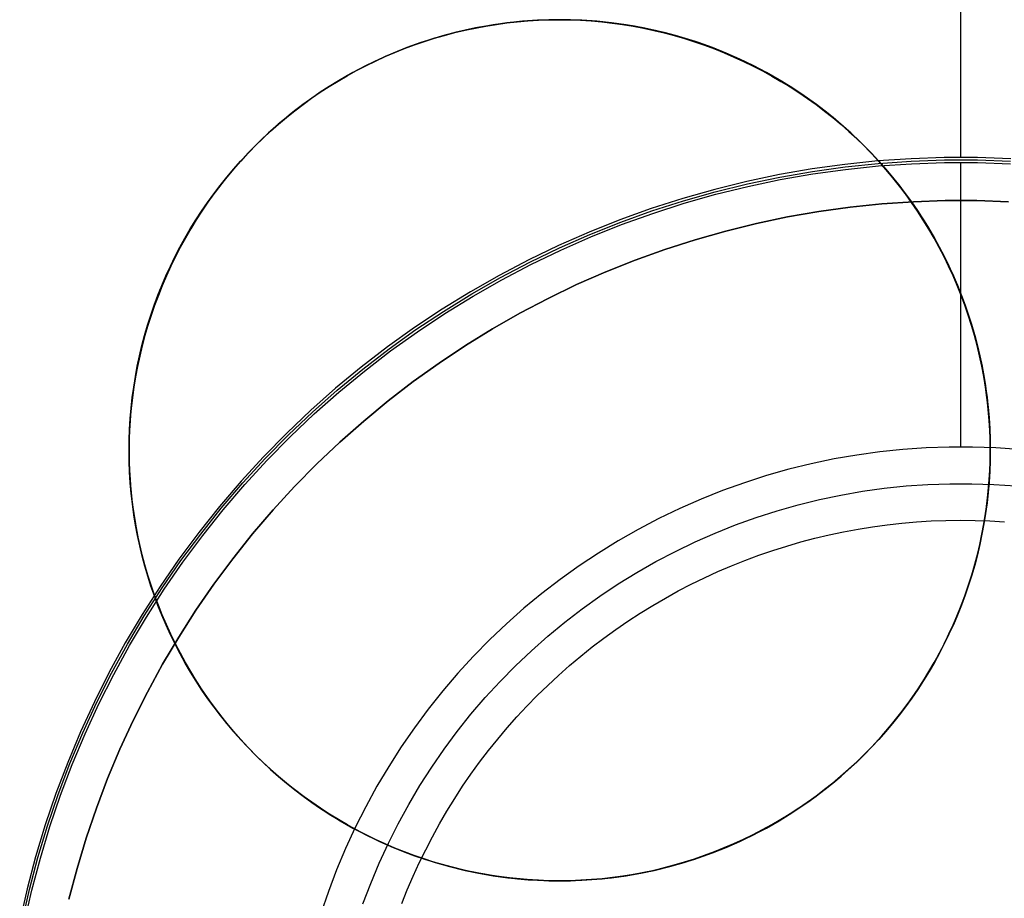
# Model space of a CAD drawing. Header units: millimetres. Extents: x -88 to 88, y -12 to 103.
# Tile 99 of 256: x -69.94 to -68.23, y 24.92 to 26.45. Entities that reach past the tile are written whole.
import ezdxf

# ---------------------------------------------------------------- set-up
doc = ezdxf.new("R2010")
doc.units = ezdxf.units.MM
doc.layers.add('Default', color=7, linetype='Continuous', true_color=0x000000)
doc.layers.add('TOP', color=7, linetype='Continuous', true_color=0xc80000)

msp = doc.modelspace()

# ---------------------------------------------------------------- linework, layer by layer
at = {"layer": 'Default', "color": 254, "true_color": 0xcad1ee}
for points in [[(-69.8547, 24.9181), (-69.8405, 24.9715), (-69.8246, 25.0244), (-69.8068, 25.0766), (-69.7872, 25.1283), (-69.7658, 25.1792), (-69.7427, 25.2294), (-69.7179, 25.2787), (-69.6914, 25.3272), (-69.6632, 25.3747), (-69.6334, 25.4212), (-69.6021, 25.4667), (-69.5691, 25.511), (-69.5347, 25.5542), (-69.4988, 25.5962), (-69.4615, 25.6369), (-69.4227, 25.6763), (-69.3827, 25.7143), (-69.3413, 25.7509), (-69.2988, 25.7861), (-69.255, 25.8198), (-69.2101, 25.852), (-69.1641, 25.8825), (-69.1171, 25.9115), (-69.0691, 25.9389), (-69.0202, 25.9645), (-68.9704, 25.9885), (-68.9198, 26.0107), (-68.8685, 26.0312), (-68.8166, 26.0499), (-68.764, 26.0668), (-68.7108, 26.0819), (-68.6572, 26.0951), (-68.6032, 26.1064), (-68.5487, 26.1159), (-68.494, 26.1235), (-68.4391, 26.1292), (-68.384, 26.133), (-68.3288, 26.1349), (-68.2736, 26.1349), (-68.2184, 26.133)], [(-69.8547, 24.9181), (-69.8405, 24.9715), (-69.8246, 25.0244), (-69.8068, 25.0766), (-69.7872, 25.1283), (-69.7658, 25.1792), (-69.7427, 25.2294), (-69.7179, 25.2787), (-69.6914, 25.3272), (-69.6632, 25.3747), (-69.6334, 25.4212), (-69.6021, 25.4667), (-69.5691, 25.511), (-69.5347, 25.5542), (-69.4988, 25.5962), (-69.4615, 25.6369), (-69.4227, 25.6763), (-69.3827, 25.7143), (-69.3413, 25.7509), (-69.2988, 25.7861), (-69.255, 25.8198), (-69.2101, 25.852), (-69.1641, 25.8825), (-69.1171, 25.9115), (-69.0691, 25.9389), (-69.0202, 25.9645), (-68.9704, 25.9885), (-68.9198, 26.0107), (-68.8685, 26.0312), (-68.8166, 26.0499), (-68.764, 26.0668), (-68.7108, 26.0819), (-68.6572, 26.0951), (-68.6032, 26.1064), (-68.5487, 26.1159), (-68.494, 26.1235), (-68.4391, 26.1292), (-68.384, 26.133), (-68.3288, 26.1349), (-68.2736, 26.1349), (-68.2184, 26.133)], [(-68.2184, 26.133), (-68.2736, 26.1349), (-68.3288, 26.1349), (-68.384, 26.133), (-68.4391, 26.1292), (-68.494, 26.1235), (-68.5487, 26.1159), (-68.6032, 26.1064), (-68.6572, 26.0951), (-68.7108, 26.0819), (-68.764, 26.0668), (-68.8166, 26.0499), (-68.8685, 26.0312), (-68.9198, 26.0107), (-68.9704, 25.9885), (-69.0202, 25.9645), (-69.0691, 25.9389), (-69.1171, 25.9115), (-69.1641, 25.8825), (-69.2101, 25.852), (-69.255, 25.8198), (-69.2988, 25.7861), (-69.3413, 25.7509), (-69.3827, 25.7143), (-69.4227, 25.6763), (-69.4615, 25.6369), (-69.4988, 25.5962), (-69.5347, 25.5542), (-69.5691, 25.511), (-69.6021, 25.4667), (-69.6334, 25.4212), (-69.6632, 25.3747), (-69.6914, 25.3272), (-69.7179, 25.2787), (-69.7427, 25.2294), (-69.7658, 25.1792), (-69.7872, 25.1283), (-69.8068, 25.0766), (-69.8246, 25.0244), (-69.8405, 24.9715), (-69.8547, 24.9181)]]:
    msp.add_lwpolyline(points, dxfattribs=at)
at = {"layer": 'Default', "color": 254, "true_color": 0xcad1ee, "extrusion": (1, 0, 0)}
msp.add_lwpolyline([(26.1352, -6.5), (26.1352, -4.9)], dxfattribs=at)
at = {"layer": 'TOP', "color": 254, "true_color": 0xcad1ee}
for points in [[(-68.3012, 26.2102), (-68.3012, 27.5602)], [(-68.25, 25.7), (-68.2504, 25.7259), (-68.2518, 25.7517), (-68.254, 25.7775), (-68.2571, 25.8032), (-68.2611, 25.8288), (-68.266, 25.8542), (-68.2718, 25.8795), (-68.2784, 25.9045), (-68.2859, 25.9293), (-68.2943, 25.9538), (-68.3034, 25.978), (-68.3134, 26.0019), (-68.3243, 26.0254), (-68.3359, 26.0485), (-68.3483, 26.0713), (-68.3615, 26.0935), (-68.3755, 26.1153), (-68.3902, 26.1366), (-68.4056, 26.1574), (-68.4218, 26.1777), (-68.4386, 26.1973), (-68.4561, 26.2164), (-68.4743, 26.2349), (-68.493, 26.2527), (-68.5124, 26.2699), (-68.5324, 26.2864), (-68.5529, 26.3022), (-68.574, 26.3172), (-68.5955, 26.3316), (-68.6176, 26.3452), (-68.64, 26.358), (-68.663, 26.37), (-68.6863, 26.3812), (-68.71, 26.3917), (-68.734, 26.4013), (-68.7584, 26.41), (-68.7831, 26.4179), (-68.808, 26.425), (-68.8331, 26.4312), (-68.8584, 26.4365), (-68.884, 26.441), (-68.9096, 26.4445), (-68.9353, 26.4472), (-68.9612, 26.449), (-68.9871, 26.4499), (-69.0129, 26.4499), (-69.0388, 26.449), (-69.0647, 26.4472), (-69.0904, 26.4445), (-69.116, 26.441), (-69.1416, 26.4365), (-69.1669, 26.4312), (-69.192, 26.425), (-69.2169, 26.4179), (-69.2416, 26.41), (-69.266, 26.4013), (-69.29, 26.3917), (-69.3137, 26.3812), (-69.337, 26.37), (-69.36, 26.358), (-69.3824, 26.3452), (-69.4045, 26.3316), (-69.426, 26.3172), (-69.4471, 26.3022), (-69.4676, 26.2864), (-69.4876, 26.2699), (-69.507, 26.2527), (-69.5257, 26.2349), (-69.5439, 26.2164), (-69.5614, 26.1973), (-69.5782, 26.1777), (-69.5944, 26.1574), (-69.6098, 26.1366), (-69.6245, 26.1153), (-69.6385, 26.0935), (-69.6517, 26.0713), (-69.6641, 26.0485), (-69.6757, 26.0254), (-69.6866, 26.0019), (-69.6966, 25.978), (-69.7057, 25.9538), (-69.7141, 25.9293), (-69.7216, 25.9045), (-69.7282, 25.8795), (-69.734, 25.8542), (-69.7389, 25.8288), (-69.7429, 25.8032), (-69.746, 25.7775), (-69.7482, 25.7517), (-69.7496, 25.7259), (-69.75, 25.7)], [(-68.2145, 26.2079), (-68.2723, 26.2099), (-68.3301, 26.2099), (-68.3879, 26.2079), (-68.4456, 26.204), (-68.5031, 26.198), (-68.5603, 26.19), (-68.6173, 26.1801), (-68.6739, 26.1682), (-68.73, 26.1544), (-68.7857, 26.1386), (-68.8407, 26.1209), (-68.8951, 26.1013), (-68.9488, 26.0799), (-69.0018, 26.0566), (-69.0539, 26.0315), (-69.1051, 26.0047), (-69.1553, 25.976), (-69.2045, 25.9457), (-69.2527, 25.9137), (-69.2997, 25.88), (-69.3455, 25.8448), (-69.3901, 25.8079), (-69.4334, 25.7696), (-69.4753, 25.7298), (-69.5158, 25.6885), (-69.5549, 25.6459), (-69.5925, 25.602), (-69.6286, 25.5568), (-69.663, 25.5103), (-69.6959, 25.4628), (-69.7271, 25.4141), (-69.7566, 25.3643), (-69.7843, 25.3136), (-69.8103, 25.2619), (-69.8345, 25.2094), (-69.8568, 25.1561), (-69.8773, 25.102), (-69.896, 25.0473), (-69.9127, 24.9919), (-69.9275, 24.936), (-69.9404, 24.8797)], [(-69.9361, 24.8788), (-69.9233, 24.935), (-69.9085, 24.9907), (-69.8918, 25.046), (-69.8732, 25.1006), (-69.8528, 25.1545), (-69.8305, 25.2077), (-69.8064, 25.26), (-69.7805, 25.3116), (-69.7528, 25.3622), (-69.7234, 25.4118), (-69.6923, 25.4603), (-69.6595, 25.5078), (-69.6251, 25.5541), (-69.5892, 25.5992), (-69.5517, 25.643), (-69.5127, 25.6855), (-69.4723, 25.7267), (-69.4304, 25.7664), (-69.3873, 25.8046), (-69.3428, 25.8413), (-69.2971, 25.8765), (-69.2502, 25.9101), (-69.2022, 25.942), (-69.1531, 25.9723), (-69.103, 26.0008), (-69.0519, 26.0276), (-69, 26.0527), (-68.9472, 26.0759), (-68.8936, 26.0973), (-68.8393, 26.1168), (-68.7844, 26.1344), (-68.7289, 26.1501), (-68.6729, 26.1639), (-68.6165, 26.1758), (-68.5597, 26.1857), (-68.5026, 26.1936), (-68.4452, 26.1996), (-68.3877, 26.2036), (-68.33, 26.2056), (-68.2723, 26.2056), (-68.2147, 26.2036)], [(-69.9318, 24.8779), (-69.919, 24.934), (-69.9043, 24.9896), (-69.8877, 25.0446), (-69.8691, 25.0991), (-69.8487, 25.1529), (-69.8265, 25.2059), (-69.8024, 25.2582), (-69.7766, 25.3095), (-69.749, 25.36), (-69.7196, 25.4095), (-69.6886, 25.4579), (-69.656, 25.5053), (-69.6217, 25.5515), (-69.5858, 25.5964), (-69.5484, 25.6401), (-69.5095, 25.6825), (-69.4692, 25.7235), (-69.4275, 25.7632), (-69.3844, 25.8013), (-69.3401, 25.8379), (-69.2945, 25.873), (-69.2477, 25.9065), (-69.1998, 25.9384), (-69.1509, 25.9685), (-69.1009, 25.997), (-69.05, 26.0237), (-68.9981, 26.0487), (-68.9455, 26.0719), (-68.892, 26.0932), (-68.8379, 26.1126), (-68.7832, 26.1302), (-68.7278, 26.1459), (-68.672, 26.1597), (-68.6157, 26.1715), (-68.559, 26.1814), (-68.502, 26.1893), (-68.4448, 26.1953), (-68.3874, 26.1992), (-68.3299, 26.2012), (-68.2724, 26.2012), (-68.2149, 26.1992)], [(-68.3012, 25.7058), (-68.3012, 26.2015)], [(-68.2003, 25.7015), (-68.2406, 25.7043), (-68.281, 25.7056), (-68.3214, 25.7056), (-68.3618, 25.7043), (-68.4021, 25.7015), (-68.4423, 25.6973), (-68.4823, 25.6917), (-68.5221, 25.6848), (-68.5617, 25.6765), (-68.6009, 25.6668), (-68.6398, 25.6558), (-68.6783, 25.6434), (-68.7163, 25.6298), (-68.7538, 25.6148), (-68.7908, 25.5985), (-68.8272, 25.581), (-68.863, 25.5622), (-68.8981, 25.5422), (-68.9325, 25.521), (-68.9662, 25.4986), (-68.999, 25.4751), (-69.0311, 25.4504), (-69.0622, 25.4247), (-69.0925, 25.3979), (-69.1218, 25.3701), (-69.1501, 25.3412), (-69.1774, 25.3115), (-69.2037, 25.2808), (-69.2289, 25.2492), (-69.253, 25.2167), (-69.2759, 25.1835), (-69.2977, 25.1494), (-69.3183, 25.1147), (-69.3377, 25.0792), (-69.3559, 25.0431), (-69.3728, 25.0064), (-69.3884, 24.9691), (-69.4027, 24.9313), (-69.4158, 24.8931)], [(-69.75, 25.7), (-69.7496, 25.6741), (-69.7482, 25.6483), (-69.746, 25.6225), (-69.7429, 25.5968), (-69.7389, 25.5712), (-69.734, 25.5458), (-69.7282, 25.5205), (-69.7216, 25.4955), (-69.7141, 25.4707), (-69.7057, 25.4462), (-69.6966, 25.422), (-69.6866, 25.3981), (-69.6757, 25.3746), (-69.6641, 25.3515), (-69.6517, 25.3287), (-69.6385, 25.3065), (-69.6245, 25.2847), (-69.6098, 25.2634), (-69.5944, 25.2426), (-69.5782, 25.2223), (-69.5614, 25.2027), (-69.5439, 25.1836), (-69.5257, 25.1651), (-69.507, 25.1473), (-69.4876, 25.1301), (-69.4676, 25.1136), (-69.4471, 25.0978), (-69.426, 25.0828), (-69.4045, 25.0684), (-69.3824, 25.0548), (-69.36, 25.042), (-69.337, 25.03), (-69.3137, 25.0188), (-69.29, 25.0083), (-69.266, 24.9987), (-69.2416, 24.99), (-69.2169, 24.9821), (-69.192, 24.975), (-69.1669, 24.9688), (-69.1416, 24.9635), (-69.116, 24.959), (-69.0904, 24.9555), (-69.0647, 24.9528), (-69.0388, 24.951), (-69.0129, 24.9501), (-68.9871, 24.9501), (-68.9612, 24.951), (-68.9353, 24.9528), (-68.9096, 24.9555), (-68.884, 24.959), (-68.8584, 24.9635), (-68.8331, 24.9688), (-68.808, 24.975), (-68.7831, 24.9821), (-68.7584, 24.99), (-68.734, 24.9987), (-68.71, 25.0083), (-68.6863, 25.0188), (-68.663, 25.03), (-68.64, 25.042), (-68.6176, 25.0548), (-68.5955, 25.0684), (-68.574, 25.0828), (-68.5529, 25.0978), (-68.5324, 25.1136), (-68.5124, 25.1301), (-68.493, 25.1473), (-68.4743, 25.1651), (-68.4561, 25.1836), (-68.4386, 25.2027), (-68.4218, 25.2223), (-68.4056, 25.2426), (-68.3902, 25.2634), (-68.3755, 25.2847), (-68.3615, 25.3065), (-68.3483, 25.3287), (-68.3359, 25.3515), (-68.3243, 25.3746), (-68.3134, 25.3981), (-68.3034, 25.422), (-68.2943, 25.4462), (-68.2859, 25.4707), (-68.2784, 25.4955), (-68.2718, 25.5205), (-68.266, 25.5458), (-68.2611, 25.5712), (-68.2571, 25.5968), (-68.254, 25.6225), (-68.2518, 25.6483), (-68.2504, 25.6741), (-68.25, 25.7)], [(-69.3426, 24.9097), (-69.3291, 24.9454), (-69.3143, 24.9807), (-69.2983, 25.0154), (-69.2812, 25.0495), (-69.2628, 25.083), (-69.2433, 25.1159), (-69.2227, 25.1481), (-69.201, 25.1795), (-69.1782, 25.2102), (-69.1544, 25.2401), (-69.1296, 25.2691), (-69.1038, 25.2973), (-69.077, 25.3245), (-69.0493, 25.3508), (-69.0207, 25.3761), (-68.9912, 25.4005), (-68.9609, 25.4238), (-68.9299, 25.446), (-68.8981, 25.4672), (-68.8655, 25.4872), (-68.8323, 25.5061), (-68.7985, 25.5239), (-68.7641, 25.5405), (-68.7291, 25.5558), (-68.6936, 25.57), (-68.6577, 25.5829), (-68.6213, 25.5946), (-68.5845, 25.605), (-68.5475, 25.6142), (-68.5101, 25.622), (-68.4724, 25.6286), (-68.4346, 25.6339), (-68.3966, 25.6378), (-68.3585, 25.6404), (-68.3203, 25.6418), (-68.2821, 25.6418), (-68.2439, 25.6404), (-68.2058, 25.6378)]]:
    msp.add_lwpolyline(points, dxfattribs=at)
at = {"layer": 'TOP', "color": 254, "true_color": 0xcad1ee, "extrusion": (1, 0, 0)}
for points in [[(26.45, 12.9373), (24.95, 12.884)], [(26.2015, -4.4), (26.2102, -4.9)], [(25.5782, 10.2277), (25.7058, -4.4)], [(25.5782, 10.2277), (23.4916, 10.1536)], [(24.95, 12.8841), (24.95, 13.1845)]]:
    msp.add_lwpolyline(points, dxfattribs=at)
at = {"layer": 'TOP', "color": 254, "true_color": 0xcad1ee, "extrusion": (-2.19593e-16, 1, 1.47468e-08)}
msp.add_lwpolyline([(69.75, 13.1843), (69.75, 12.884)], dxfattribs=at)
at = {"layer": 'TOP', "color": 254, "true_color": 0xcad1ee, "extrusion": (-8.37952e-07, 1, -2.97446e-08)}
msp.add_lwpolyline([(69.75, 12.8839), (68.25, 12.9371)], dxfattribs=at)
at = {"layer": 'TOP', "color": 254, "true_color": 0xcad1ee, "extrusion": (1, -2.8301e-16, 1.67226e-08)}
msp.add_lwpolyline([(25.7, 12.9372), (25.7, 13.2376)], dxfattribs=at)
at = {"layer": 'TOP', "color": 254, "true_color": 0xcad1ee}
for points in [[(-68.25, 25.7, 12.9372), (-68.2502, 25.719, 12.9379), (-68.251, 25.7378, 12.9385), (-68.2521, 25.7566, 12.9391), (-68.2538, 25.7752, 12.9397), (-68.2559, 25.7937, 12.9403), (-68.2584, 25.8121, 12.9409), (-68.2614, 25.8304, 12.9414), (-68.2648, 25.8485, 12.9419), (-68.2687, 25.8664, 12.9424), (-68.273, 25.8842, 12.9429), (-68.2777, 25.9018, 12.9434), (-68.2828, 25.9192, 12.9438), (-68.2883, 25.9365, 12.9442), (-68.2942, 25.9535, 12.9446), (-68.3004, 25.9704, 12.945), (-68.3071, 25.9871, 12.9454), (-68.3145, 26.0042, 12.9457), (-68.3222, 26.0211, 12.9461), (-68.3304, 26.0378, 12.9464), (-68.3389, 26.0542, 12.9467), (-68.3478, 26.0704, 12.9469), (-68.3571, 26.0863, 12.9472), (-68.3668, 26.102, 12.9474), (-68.3769, 26.1174, 12.9476), (-68.3873, 26.1325, 12.9477), (-68.398, 26.1474, 12.9479), (-68.4091, 26.1619, 12.948), (-68.4206, 26.1762, 12.9481), (-68.4324, 26.1902, 12.9482), (-68.4445, 26.2039, 12.9483), (-68.4569, 26.2173, 12.9483), (-68.4697, 26.2304, 12.9483), (-68.4828, 26.2431, 12.9483), (-68.4962, 26.2556, 12.9483), (-68.5098, 26.2677, 12.9482), (-68.5238, 26.2795, 12.9481), (-68.5381, 26.2909, 12.9481), (-68.5527, 26.302, 12.9479), (-68.5675, 26.3128, 12.9478), (-68.5827, 26.3232, 12.9476), (-68.5981, 26.3332, 12.9474), (-68.6137, 26.3429, 12.9472), (-68.6296, 26.3522, 12.947), (-68.6458, 26.3611, 12.9467), (-68.6622, 26.3696, 12.9465), (-68.6789, 26.3778, 12.9462), (-68.6958, 26.3855, 12.9458), (-68.713, 26.3929, 12.9455), (-68.7296, 26.3996, 12.9451), (-68.7465, 26.4059, 12.9448), (-68.7636, 26.4118, 12.9444), (-68.7809, 26.4173, 12.944), (-68.7983, 26.4224, 12.9435), (-68.8159, 26.4271, 12.9431), (-68.8337, 26.4313, 12.9426), (-68.8517, 26.4352, 12.9421), (-68.8698, 26.4386, 12.9416), (-68.888, 26.4416, 12.941), (-68.9064, 26.4441, 12.9405), (-68.925, 26.4462, 12.9399), (-68.9436, 26.4479, 12.9393), (-68.9624, 26.4491, 12.9387), (-68.9813, 26.4498, 12.938), (-69.0002, 26.45, 12.9374), (-69.0186, 26.4498, 12.9367), (-69.037, 26.4491, 12.936), (-69.0554, 26.4479, 12.9353), (-69.0737, 26.4463, 12.9346), (-69.092, 26.4443, 12.9339), (-69.1103, 26.4418, 12.9332), (-69.1284, 26.4389, 12.9324), (-69.1465, 26.4355, 12.9316), (-69.1645, 26.4317, 12.9309), (-69.1825, 26.4274, 12.9301), (-69.2003, 26.4227, 12.9293), (-69.2179, 26.4176, 12.9285), (-69.2355, 26.4121, 12.9276), (-69.2529, 26.4061, 12.9268), (-69.2701, 26.3997, 12.926), (-69.2872, 26.3928, 12.9251), (-69.3041, 26.3856, 12.9242), (-69.3209, 26.3779, 12.9234), (-69.3374, 26.3698, 12.9225), (-69.3537, 26.3613, 12.9216), (-69.3698, 26.3524, 12.9207), (-69.3857, 26.3432, 12.9198), (-69.4014, 26.3335, 12.9189), (-69.4168, 26.3235, 12.918), (-69.432, 26.313, 12.9171), (-69.4469, 26.3023, 12.9162), (-69.4615, 26.2911, 12.9153), (-69.4759, 26.2796, 12.9144), (-69.49, 26.2678, 12.9134), (-69.5038, 26.2556, 12.9125), (-69.5173, 26.2431, 12.9116), (-69.5304, 26.2302, 12.9107), (-69.5433, 26.2171, 12.9097), (-69.5558, 26.2036, 12.9088), (-69.568, 26.1898, 12.9079), (-69.5798, 26.1757, 12.907), (-69.5913, 26.1613, 12.906), (-69.6024, 26.1467, 12.9051), (-69.6132, 26.1318, 12.9042), (-69.6236, 26.1166, 12.9033), (-69.6336, 26.1012, 12.9024), (-69.6433, 26.0855, 12.9015), (-69.6526, 26.0696, 12.9006), (-69.6614, 26.0535, 12.8997), (-69.6699, 26.0372, 12.8988), (-69.678, 26.0206, 12.8979), (-69.6857, 26.0039, 12.8971), (-69.6929, 25.987, 12.8962), (-69.6998, 25.9699, 12.8954), (-69.7062, 25.9526, 12.8945), (-69.7121, 25.9352, 12.8937), (-69.7177, 25.9177, 12.8929), (-69.7228, 25.9, 12.892), (-69.7275, 25.8822, 12.8912), (-69.7317, 25.8643, 12.8905), (-69.7355, 25.8463, 12.8897), (-69.7389, 25.8282, 12.8889), (-69.7418, 25.81, 12.8882), (-69.7443, 25.7918, 12.8874), (-69.7464, 25.7735, 12.8867), (-69.748, 25.7552, 12.886), (-69.7491, 25.7368, 12.8853), (-69.7498, 25.7184, 12.8846), (-69.75, 25.7, 12.884)], [(-69.75, 25.7, 13.1843), (-69.7498, 25.7184, 13.185), (-69.7491, 25.7368, 13.1857), (-69.748, 25.7552, 13.1864), (-69.7464, 25.7735, 13.1871), (-69.7443, 25.7918, 13.1878), (-69.7418, 25.81, 13.1885), (-69.7389, 25.8282, 13.1893), (-69.7355, 25.8463, 13.1901), (-69.7317, 25.8643, 13.1908), (-69.7275, 25.8822, 13.1916), (-69.7228, 25.9, 13.1924), (-69.7177, 25.9177, 13.1932), (-69.7121, 25.9352, 13.1941), (-69.7062, 25.9526, 13.1949), (-69.6998, 25.9699, 13.1957), (-69.6929, 25.987, 13.1966), (-69.6857, 26.0039, 13.1975), (-69.678, 26.0206, 13.1983), (-69.6699, 26.0372, 13.1992), (-69.6614, 26.0535, 13.2001), (-69.6526, 26.0696, 13.201), (-69.6433, 26.0855, 13.2019), (-69.6336, 26.1012, 13.2028), (-69.6236, 26.1166, 13.2037), (-69.6132, 26.1318, 13.2046), (-69.6024, 26.1467, 13.2055), (-69.5913, 26.1614, 13.2064), (-69.5798, 26.1757, 13.2073), (-69.5679, 26.1898, 13.2083), (-69.5558, 26.2036, 13.2092), (-69.5432, 26.2171, 13.2101), (-69.5304, 26.2303, 13.211), (-69.5172, 26.2431, 13.212), (-69.5037, 26.2556, 13.2129), (-69.49, 26.2678, 13.2138), (-69.4759, 26.2797, 13.2147), (-69.4615, 26.2912, 13.2157), (-69.4469, 26.3023, 13.2166), (-69.432, 26.3131, 13.2175), (-69.4168, 26.3235, 13.2184), (-69.4014, 26.3335, 13.2193), (-69.3857, 26.3432, 13.2202), (-69.3698, 26.3524, 13.2211), (-69.3537, 26.3613, 13.222), (-69.3374, 26.3698, 13.2229), (-69.3209, 26.3779, 13.2238), (-69.3041, 26.3856, 13.2246), (-69.2872, 26.3928, 13.2255), (-69.2701, 26.3997, 13.2263), (-69.2529, 26.4061, 13.2272), (-69.2355, 26.4121, 13.228), (-69.2179, 26.4176, 13.2288), (-69.2003, 26.4227, 13.2296), (-69.1825, 26.4274, 13.2304), (-69.1645, 26.4317, 13.2312), (-69.1465, 26.4355, 13.232), (-69.1284, 26.4389, 13.2328), (-69.1103, 26.4418, 13.2335), (-69.092, 26.4443, 13.2343), (-69.0737, 26.4463, 13.235), (-69.0554, 26.4479, 13.2357), (-69.037, 26.4491, 13.2364), (-69.0186, 26.4498, 13.2371), (-69.0002, 26.45, 13.2377), (-68.9813, 26.4498, 13.2384), (-68.9624, 26.4491, 13.239), (-68.9436, 26.4479, 13.2397), (-68.925, 26.4462, 13.2403), (-68.9065, 26.4442, 13.2409), (-68.8881, 26.4416, 13.2414), (-68.8699, 26.4386, 13.242), (-68.8518, 26.4352, 13.2425), (-68.8338, 26.4314, 13.243), (-68.8161, 26.4271, 13.2434), (-68.7985, 26.4224, 13.2439), (-68.781, 26.4173, 13.2443), (-68.7638, 26.4118, 13.2448), (-68.7467, 26.4059, 13.2451), (-68.7298, 26.3997, 13.2455), (-68.7132, 26.393, 13.2459), (-68.696, 26.3856, 13.2462), (-68.6791, 26.3779, 13.2465), (-68.6625, 26.3698, 13.2468), (-68.646, 26.3612, 13.2471), (-68.6298, 26.3523, 13.2474), (-68.6139, 26.343, 13.2476), (-68.5983, 26.3333, 13.2478), (-68.5828, 26.3233, 13.248), (-68.5677, 26.3129, 13.2482), (-68.5529, 26.3021, 13.2483), (-68.5383, 26.291, 13.2484), (-68.524, 26.2796, 13.2485), (-68.51, 26.2678, 13.2486), (-68.4963, 26.2557, 13.2487), (-68.4829, 26.2433, 13.2487), (-68.4698, 26.2305, 13.2487), (-68.4571, 26.2174, 13.2487), (-68.4446, 26.204, 13.2486), (-68.4325, 26.1904, 13.2486), (-68.4207, 26.1764, 13.2485), (-68.4093, 26.1621, 13.2484), (-68.3981, 26.1475, 13.2483), (-68.3874, 26.1327, 13.2481), (-68.377, 26.1176, 13.2479), (-68.3669, 26.1022, 13.2477), (-68.3573, 26.0865, 13.2475), (-68.3479, 26.0706, 13.2473), (-68.339, 26.0544, 13.247), (-68.3305, 26.038, 13.2467), (-68.3223, 26.0213, 13.2464), (-68.3146, 26.0044, 13.2461), (-68.3072, 25.9873, 13.2458), (-68.3005, 25.9706, 13.2454), (-68.2942, 25.9537, 13.245), (-68.2883, 25.9367, 13.2446), (-68.2828, 25.9194, 13.2442), (-68.2777, 25.9019, 13.2438), (-68.273, 25.8843, 13.2433), (-68.2687, 25.8665, 13.2428), (-68.2649, 25.8486, 13.2423), (-68.2614, 25.8305, 13.2418), (-68.2584, 25.8122, 13.2413), (-68.2559, 25.7938, 13.2407), (-68.2538, 25.7753, 13.2401), (-68.2521, 25.7566, 13.2395), (-68.251, 25.7379, 13.2389), (-68.2502, 25.719, 13.2382), (-68.25, 25.7, 13.2376)], [(-68.25, 25.7, 12.9372), (-68.2502, 25.7184, 12.9378), (-68.2509, 25.7369, 12.9385), (-68.2521, 25.7552, 12.9391), (-68.2537, 25.7736, 12.9397), (-68.2558, 25.7919, 12.9403), (-68.2583, 25.8101, 12.9408), (-68.2613, 25.8283, 12.9414), (-68.2648, 25.8463, 12.9419), (-68.2686, 25.8643, 12.9424), (-68.2729, 25.8822, 12.9429), (-68.2777, 25.9, 12.9433), (-68.2828, 25.9176, 12.9438), (-68.2884, 25.9351, 12.9442), (-68.2944, 25.9525, 12.9446), (-68.3008, 25.9697, 12.945), (-68.3077, 25.9868, 12.9454), (-68.3149, 26.0037, 12.9457), (-68.3225, 26.0204, 12.946), (-68.3306, 26.0369, 12.9463), (-68.339, 26.0533, 12.9466), (-68.3478, 26.0694, 12.9469), (-68.3571, 26.0853, 12.9471), (-68.3667, 26.101, 12.9473), (-68.3766, 26.1164, 12.9475), (-68.387, 26.1316, 12.9477), (-68.3977, 26.1466, 12.9479), (-68.4088, 26.1613, 12.948), (-68.4203, 26.1757, 12.9481), (-68.4321, 26.1898, 12.9482), (-68.4443, 26.2036, 12.9483), (-68.4568, 26.2171, 12.9483), (-68.4697, 26.2303, 12.9483), (-68.4829, 26.2432, 12.9483), (-68.4964, 26.2557, 12.9483), (-68.5102, 26.2679, 12.9482), (-68.5244, 26.2797, 12.9481), (-68.5388, 26.2912, 12.948), (-68.5534, 26.3023, 12.9479), (-68.5684, 26.313, 12.9478), (-68.5836, 26.3234, 12.9476), (-68.599, 26.3333, 12.9474), (-68.6147, 26.3429, 12.9472), (-68.6306, 26.3522, 12.947), (-68.6468, 26.361, 12.9467), (-68.6631, 26.3694, 12.9464), (-68.6796, 26.3775, 12.9461), (-68.6964, 26.3851, 12.9458), (-68.7133, 26.3923, 12.9455), (-68.7303, 26.3992, 12.9451), (-68.7476, 26.4056, 12.9447), (-68.7649, 26.4116, 12.9443), (-68.7825, 26.4172, 12.9439), (-68.8001, 26.4223, 12.9435), (-68.8179, 26.4271, 12.943), (-68.8358, 26.4314, 12.9425), (-68.8538, 26.4352, 12.942), (-68.8718, 26.4387, 12.9415), (-68.89, 26.4417, 12.941), (-68.9082, 26.4442, 12.9404), (-68.9265, 26.4463, 12.9398), (-68.9448, 26.4479, 12.9392), (-68.9632, 26.4491, 12.9386), (-68.9816, 26.4498, 12.938), (-69.0001, 26.45, 12.9374), (-69.0185, 26.4498, 12.9367), (-69.0369, 26.4491, 12.936), (-69.0553, 26.448, 12.9353), (-69.0736, 26.4464, 12.9346), (-69.0919, 26.4444, 12.9339), (-69.1101, 26.4419, 12.9332), (-69.1283, 26.439, 12.9324), (-69.1463, 26.4356, 12.9317), (-69.1643, 26.4318, 12.9309), (-69.1822, 26.4275, 12.9301), (-69.1999, 26.4229, 12.9293), (-69.2176, 26.4177, 12.9285), (-69.2351, 26.4122, 12.9277), (-69.2526, 26.4062, 12.9268), (-69.2698, 26.3998, 12.926), (-69.287, 26.3929, 12.9251), (-69.3039, 26.3857, 12.9243), (-69.3206, 26.378, 12.9234), (-69.3371, 26.3699, 12.9225), (-69.3534, 26.3615, 12.9216), (-69.3695, 26.3526, 12.9208), (-69.3854, 26.3433, 12.9199), (-69.4011, 26.3336, 12.919), (-69.4166, 26.3236, 12.918), (-69.4317, 26.3132, 12.9171), (-69.4467, 26.3024, 12.9162), (-69.4613, 26.2913, 12.9153), (-69.4757, 26.2798, 12.9144), (-69.4898, 26.2679, 12.9134), (-69.5036, 26.2558, 12.9125), (-69.5171, 26.2433, 12.9116), (-69.5302, 26.2304, 12.9107), (-69.5431, 26.2173, 12.9097), (-69.5555, 26.2038, 12.9088), (-69.5677, 26.19, 12.9079), (-69.5795, 26.1759, 12.907), (-69.5909, 26.1615, 12.9061), (-69.602, 26.1468, 12.9051), (-69.6127, 26.1319, 12.9042), (-69.623, 26.1167, 12.9033), (-69.633, 26.1012, 12.9024), (-69.6426, 26.0855, 12.9015), (-69.6518, 26.0695, 12.9006), (-69.6607, 26.0534, 12.8997), (-69.6691, 26.037, 12.8988), (-69.6772, 26.0204, 12.8979), (-69.6848, 26.0037, 12.8971), (-69.6921, 25.9867, 12.8962), (-69.6989, 25.9696, 12.8954), (-69.7054, 25.9524, 12.8945), (-69.7114, 25.935, 12.8937), (-69.717, 25.9174, 12.8929), (-69.7222, 25.8997, 12.892), (-69.7269, 25.8819, 12.8912), (-69.7313, 25.864, 12.8905), (-69.7351, 25.846, 12.8897), (-69.7386, 25.828, 12.8889), (-69.7416, 25.8098, 12.8882), (-69.7441, 25.7916, 12.8874), (-69.7462, 25.7734, 12.8867), (-69.7479, 25.7551, 12.886), (-69.7491, 25.7367, 12.8853), (-69.7498, 25.7184, 12.8846), (-69.75, 25.7, 12.884)], [(-69.75, 25.7, 13.1843), (-69.7498, 25.7184, 13.185), (-69.7491, 25.7368, 13.1857), (-69.748, 25.7551, 13.1864), (-69.7464, 25.7735, 13.1871), (-69.7443, 25.7918, 13.1878), (-69.7418, 25.81, 13.1885), (-69.7389, 25.8282, 13.1893), (-69.7356, 25.8462, 13.19), (-69.7317, 25.8642, 13.1908), (-69.7275, 25.8822, 13.1916), (-69.7228, 25.8999, 13.1924), (-69.7177, 25.9176, 13.1932), (-69.7122, 25.9352, 13.194), (-69.7062, 25.9526, 13.1949), (-69.6998, 25.9698, 13.1957), (-69.693, 25.9869, 13.1966), (-69.6857, 26.0039, 13.1974), (-69.678, 26.0207, 13.1983), (-69.6699, 26.0372, 13.1992), (-69.6614, 26.0536, 13.2001), (-69.6526, 26.0697, 13.201), (-69.6433, 26.0856, 13.2019), (-69.6337, 26.1012, 13.2028), (-69.6237, 26.1166, 13.2037), (-69.6133, 26.1317, 13.2046), (-69.6025, 26.1466, 13.2055), (-69.5914, 26.1613, 13.2064), (-69.5799, 26.1756, 13.2073), (-69.5681, 26.1897, 13.2083), (-69.5559, 26.2035, 13.2092), (-69.5433, 26.217, 13.2101), (-69.5304, 26.2303, 13.211), (-69.5172, 26.2432, 13.212), (-69.5037, 26.2557, 13.2129), (-69.4899, 26.2679, 13.2138), (-69.4758, 26.2798, 13.2148), (-69.4614, 26.2913, 13.2157), (-69.4468, 26.3024, 13.2166), (-69.4319, 26.3132, 13.2175), (-69.4168, 26.3236, 13.2184), (-69.4014, 26.3336, 13.2193), (-69.3857, 26.3432, 13.2202), (-69.3698, 26.3525, 13.2211), (-69.3537, 26.3614, 13.222), (-69.3374, 26.3698, 13.2229), (-69.3208, 26.3779, 13.2238), (-69.3041, 26.3856, 13.2246), (-69.2871, 26.3929, 13.2255), (-69.27, 26.3997, 13.2264), (-69.2528, 26.4061, 13.2272), (-69.2354, 26.4121, 13.228), (-69.2178, 26.4176, 13.2289), (-69.2002, 26.4228, 13.2297), (-69.1824, 26.4274, 13.2305), (-69.1645, 26.4317, 13.2312), (-69.1465, 26.4355, 13.232), (-69.1284, 26.4389, 13.2328), (-69.1102, 26.4418, 13.2335), (-69.092, 26.4443, 13.2343), (-69.0737, 26.4463, 13.235), (-69.0553, 26.4479, 13.2357), (-69.037, 26.4491, 13.2364), (-69.0186, 26.4498, 13.2371), (-69.0002, 26.45, 13.2377), (-68.9818, 26.4498, 13.2384), (-68.9635, 26.4491, 13.239), (-68.9451, 26.4479, 13.2396), (-68.9268, 26.4463, 13.2402), (-68.9086, 26.4442, 13.2408), (-68.8904, 26.4416, 13.2413), (-68.8722, 26.4386, 13.2419), (-68.8541, 26.4352, 13.2424), (-68.8361, 26.4313, 13.2429), (-68.8182, 26.427, 13.2434), (-68.8004, 26.4222, 13.2438), (-68.7827, 26.417, 13.2443), (-68.7652, 26.4114, 13.2447), (-68.7477, 26.4054, 13.2451), (-68.7305, 26.399, 13.2455), (-68.7134, 26.3921, 13.2458), (-68.6964, 26.3848, 13.2462), (-68.6796, 26.3772, 13.2465), (-68.6631, 26.3691, 13.2468), (-68.6467, 26.3607, 13.2471), (-68.6305, 26.3518, 13.2473), (-68.6146, 26.3426, 13.2476), (-68.5988, 26.333, 13.2478), (-68.5834, 26.323, 13.248), (-68.5681, 26.3127, 13.2481), (-68.5532, 26.302, 13.2483), (-68.5385, 26.2909, 13.2484), (-68.5241, 26.2795, 13.2485), (-68.51, 26.2677, 13.2486), (-68.4962, 26.2555, 13.2486), (-68.4827, 26.2431, 13.2487), (-68.4696, 26.2302, 13.2487), (-68.4567, 26.2171, 13.2487), (-68.4442, 26.2036, 13.2486), (-68.432, 26.1898, 13.2486), (-68.4202, 26.1757, 13.2485), (-68.4087, 26.1613, 13.2484), (-68.3976, 26.1467, 13.2483), (-68.3868, 26.1317, 13.2481), (-68.3764, 26.1166, 13.2479), (-68.3663, 26.1011, 13.2477), (-68.3567, 26.0855, 13.2475), (-68.3474, 26.0695, 13.2473), (-68.3385, 26.0534, 13.247), (-68.33, 26.0371, 13.2467), (-68.322, 26.0206, 13.2464), (-68.3143, 26.0038, 13.2461), (-68.3071, 25.9869, 13.2458), (-68.3002, 25.9698, 13.2454), (-68.2938, 25.9525, 13.245), (-68.2878, 25.9351, 13.2446), (-68.2822, 25.9175, 13.2442), (-68.2771, 25.8999, 13.2437), (-68.2724, 25.8821, 13.2433), (-68.2682, 25.8642, 13.2428), (-68.2644, 25.8463, 13.2423), (-68.261, 25.8282, 13.2417), (-68.2581, 25.8101, 13.2412), (-68.2556, 25.7919, 13.2406), (-68.2536, 25.7736, 13.2401), (-68.252, 25.7553, 13.2395), (-68.2509, 25.7369, 13.2389), (-68.2502, 25.7185, 13.2382), (-68.25, 25.7, 13.2376)], [(-69.75, 25.7, 12.884), (-69.7498, 25.6816, 12.8833), (-69.7491, 25.6632, 12.8827), (-69.748, 25.6448, 12.8821), (-69.7464, 25.6265, 12.8815), (-69.7443, 25.6082, 12.8809), (-69.7418, 25.5899, 12.8803), (-69.7389, 25.5718, 12.8798), (-69.7355, 25.5537, 12.8793), (-69.7317, 25.5357, 12.8788), (-69.7275, 25.5178, 12.8783), (-69.7228, 25.5, 12.8778), (-69.7177, 25.4823, 12.8774), (-69.7121, 25.4647, 12.877), (-69.7061, 25.4473, 12.8766), (-69.6997, 25.4301, 12.8762), (-69.6929, 25.413, 12.8758), (-69.6856, 25.396, 12.8755), (-69.678, 25.3793, 12.8752), (-69.6699, 25.3628, 12.8749), (-69.6614, 25.3464, 12.8746), (-69.6525, 25.3303, 12.8743), (-69.6432, 25.3144, 12.8741), (-69.6336, 25.2987, 12.8739), (-69.6235, 25.2833, 12.8737), (-69.6131, 25.2681, 12.8735), (-69.6023, 25.2532, 12.8734), (-69.5912, 25.2385, 12.8733), (-69.5797, 25.2241, 12.8732), (-69.5678, 25.2101, 12.8731), (-69.5556, 25.1963, 12.873), (-69.5431, 25.1828, 12.873), (-69.5302, 25.1696, 12.873), (-69.5171, 25.1567, 12.873), (-69.5036, 25.1442, 12.873), (-69.4898, 25.132, 12.8731), (-69.4757, 25.1202, 12.8732), (-69.4613, 25.1087, 12.8733), (-69.4466, 25.0975, 12.8734), (-69.4317, 25.0867, 12.8736), (-69.4165, 25.0763, 12.8737), (-69.4011, 25.0663, 12.8739), (-69.3854, 25.0566, 12.8742), (-69.3695, 25.0474, 12.8744), (-69.3534, 25.0385, 12.8747), (-69.337, 25.03, 12.875), (-69.3205, 25.0219, 12.8753), (-69.3037, 25.0143, 12.8756), (-69.2868, 25.007, 12.8759), (-69.2697, 25.0002, 12.8763), (-69.2525, 24.9938, 12.8767), (-69.235, 24.9878, 12.8771), (-69.2175, 24.9823, 12.8775), (-69.1998, 24.9771, 12.878), (-69.182, 24.9725, 12.8784), (-69.1641, 24.9682, 12.8789), (-69.1461, 24.9644, 12.8794), (-69.128, 24.961, 12.8799), (-69.1098, 24.9581, 12.8805), (-69.0916, 24.9556, 12.881), (-69.0733, 24.9536, 12.8816), (-69.0549, 24.952, 12.8822), (-69.0365, 24.9509, 12.8828), (-69.0181, 24.9502, 12.8834), (-68.9997, 24.95, 12.8841), (-68.9813, 24.9502, 12.8847), (-68.9629, 24.9509, 12.8854), (-68.9446, 24.9521, 12.8861), (-68.9262, 24.9537, 12.8868), (-68.9079, 24.9557, 12.8875), (-68.8897, 24.9582, 12.8883), (-68.8715, 24.9611, 12.889), (-68.8534, 24.9645, 12.8898), (-68.8354, 24.9683, 12.8906), (-68.8175, 24.9726, 12.8914), (-68.7997, 24.9773, 12.8922), (-68.7821, 24.9824, 12.893), (-68.7645, 24.9879, 12.8938), (-68.7471, 24.9939, 12.8946), (-68.7299, 25.0003, 12.8954), (-68.7128, 25.0072, 12.8963), (-68.6959, 25.0144, 12.8971), (-68.6791, 25.0221, 12.898), (-68.6626, 25.0302, 12.8989), (-68.6463, 25.0387, 12.8998), (-68.6302, 25.0476, 12.9006), (-68.6143, 25.0568, 12.9015), (-68.5986, 25.0665, 12.9024), (-68.5832, 25.0765, 12.9033), (-68.568, 25.0869, 12.9042), (-68.5531, 25.0977, 12.9051), (-68.5385, 25.1089, 12.906), (-68.5241, 25.1203, 12.907), (-68.51, 25.1322, 12.9079), (-68.4962, 25.1444, 12.9088), (-68.4828, 25.1569, 12.9097), (-68.4696, 25.1697, 12.9106), (-68.4568, 25.1829, 12.9116), (-68.4442, 25.1964, 12.9125), (-68.432, 25.2102, 12.9134), (-68.4202, 25.2243, 12.9143), (-68.4087, 25.2387, 12.9152), (-68.3976, 25.2533, 12.9161), (-68.3868, 25.2682, 12.917), (-68.3764, 25.2834, 12.9179), (-68.3664, 25.2988, 12.9188), (-68.3567, 25.3145, 12.9197), (-68.3474, 25.3304, 12.9206), (-68.3386, 25.3465, 12.9215), (-68.3301, 25.3628, 12.9224), (-68.322, 25.3794, 12.9233), (-68.3143, 25.3961, 12.9241), (-68.3071, 25.413, 12.925), (-68.3002, 25.4301, 12.9258), (-68.2938, 25.4474, 12.9267), (-68.2879, 25.4648, 12.9275), (-68.2823, 25.4823, 12.9283), (-68.2772, 25.5, 12.9291), (-68.2725, 25.5178, 12.9299), (-68.2683, 25.5357, 12.9307), (-68.2645, 25.5537, 12.9315), (-68.2611, 25.5718, 12.9322), (-68.2582, 25.59, 12.933), (-68.2557, 25.6082, 12.9337), (-68.2536, 25.6265, 12.9345), (-68.252, 25.6448, 12.9352), (-68.2509, 25.6632, 12.9359), (-68.2502, 25.6816, 12.9365), (-68.25, 25.7, 12.9372)], [(-68.25, 25.7, 13.2376), (-68.2502, 25.6816, 13.2369), (-68.2509, 25.6632, 13.2362), (-68.252, 25.6448, 13.2355), (-68.2536, 25.6265, 13.2348), (-68.2557, 25.6082, 13.2341), (-68.2582, 25.59, 13.2334), (-68.2611, 25.5718, 13.2326), (-68.2645, 25.5537, 13.2319), (-68.2683, 25.5357, 13.2311), (-68.2725, 25.5178, 13.2303), (-68.2772, 25.5, 13.2295), (-68.2823, 25.4823, 13.2287), (-68.2879, 25.4648, 13.2279), (-68.2938, 25.4474, 13.227), (-68.3002, 25.4301, 13.2262), (-68.3071, 25.413, 13.2254), (-68.3143, 25.3961, 13.2245), (-68.322, 25.3794, 13.2236), (-68.3301, 25.3628, 13.2228), (-68.3386, 25.3465, 13.2219), (-68.3474, 25.3304, 13.221), (-68.3567, 25.3145, 13.2201), (-68.3664, 25.2988, 13.2192), (-68.3764, 25.2834, 13.2183), (-68.3868, 25.2682, 13.2174), (-68.3976, 25.2533, 13.2165), (-68.4087, 25.2387, 13.2156), (-68.4202, 25.2243, 13.2147), (-68.432, 25.2102, 13.2138), (-68.4442, 25.1964, 13.2129), (-68.4567, 25.1829, 13.2119), (-68.4696, 25.1698, 13.211), (-68.4827, 25.1569, 13.2101), (-68.4962, 25.1444, 13.2092), (-68.51, 25.1322, 13.2083), (-68.5241, 25.1204, 13.2073), (-68.5385, 25.1089, 13.2064), (-68.5531, 25.0977, 13.2055), (-68.568, 25.0869, 13.2046), (-68.5832, 25.0765, 13.2037), (-68.5986, 25.0665, 13.2028), (-68.6143, 25.0568, 13.2019), (-68.6302, 25.0476, 13.201), (-68.6463, 25.0387, 13.2001), (-68.6626, 25.0302, 13.1993), (-68.6791, 25.0221, 13.1984), (-68.6959, 25.0144, 13.1975), (-68.7128, 25.0072, 13.1967), (-68.7299, 25.0003, 13.1958), (-68.7471, 24.9939, 13.195), (-68.7645, 24.9879, 13.1942), (-68.7821, 24.9824, 13.1933), (-68.7997, 24.9773, 13.1925), (-68.8175, 24.9726, 13.1917), (-68.8354, 24.9683, 13.1909), (-68.8534, 24.9645, 13.1902), (-68.8715, 24.9611, 13.1894), (-68.8897, 24.9582, 13.1887), (-68.9079, 24.9557, 13.1879), (-68.9262, 24.9537, 13.1872), (-68.9446, 24.9521, 13.1865), (-68.9629, 24.9509, 13.1858), (-68.9813, 24.9502, 13.1851), (-68.9997, 24.95, 13.1845), (-69.0187, 24.9502, 13.1838), (-69.0376, 24.9509, 13.1832), (-69.0563, 24.9521, 13.1825), (-69.075, 24.9538, 13.1819), (-69.0935, 24.9558, 13.1813), (-69.1119, 24.9584, 13.1808), (-69.1301, 24.9614, 13.1802), (-69.1482, 24.9648, 13.1797), (-69.1661, 24.9686, 13.1792), (-69.1839, 24.9729, 13.1787), (-69.2015, 24.9776, 13.1783), (-69.219, 24.9827, 13.1778), (-69.2362, 24.9882, 13.1774), (-69.2533, 24.9941, 13.177), (-69.2702, 25.0003, 13.1766), (-69.2868, 25.007, 13.1763), (-69.304, 25.0144, 13.1759), (-69.3209, 25.0221, 13.1756), (-69.3375, 25.0302, 13.1753), (-69.354, 25.0388, 13.175), (-69.3702, 25.0477, 13.1748), (-69.3861, 25.057, 13.1745), (-69.4018, 25.0667, 13.1743), (-69.4172, 25.0767, 13.1741), (-69.4323, 25.0871, 13.1739), (-69.4471, 25.0979, 13.1738), (-69.4617, 25.109, 13.1737), (-69.476, 25.1204, 13.1736), (-69.49, 25.1322, 13.1735), (-69.5037, 25.1443, 13.1734), (-69.5171, 25.1567, 13.1734), (-69.5302, 25.1695, 13.1734), (-69.5429, 25.1826, 13.1734), (-69.5554, 25.196, 13.1734), (-69.5675, 25.2096, 13.1735), (-69.5793, 25.2236, 13.1735), (-69.5907, 25.2379, 13.1736), (-69.6019, 25.2525, 13.1737), (-69.6126, 25.2673, 13.1739), (-69.623, 25.2824, 13.1741), (-69.6331, 25.2978, 13.1742), (-69.6427, 25.3135, 13.1745), (-69.6521, 25.3294, 13.1747), (-69.661, 25.3456, 13.1749), (-69.6695, 25.362, 13.1752), (-69.6777, 25.3787, 13.1755), (-69.6854, 25.3956, 13.1758), (-69.6928, 25.4127, 13.1762), (-69.6995, 25.4294, 13.1765), (-69.7058, 25.4463, 13.1769), (-69.7117, 25.4633, 13.1773), (-69.7172, 25.4806, 13.1777), (-69.7223, 25.4981, 13.1782), (-69.727, 25.5157, 13.1786), (-69.7313, 25.5335, 13.1791), (-69.7351, 25.5514, 13.1796), (-69.7386, 25.5695, 13.1801), (-69.7416, 25.5878, 13.1807), (-69.7441, 25.6062, 13.1812), (-69.7462, 25.6247, 13.1818), (-69.7479, 25.6434, 13.1824), (-69.749, 25.6621, 13.183), (-69.7498, 25.681, 13.1837), (-69.75, 25.7, 13.1843)], [(-69.75, 25.7, 12.884), (-69.7498, 25.6816, 12.8833), (-69.7491, 25.6632, 12.8827), (-69.748, 25.6448, 12.8821), (-69.7464, 25.6265, 12.8815), (-69.7443, 25.6082, 12.8809), (-69.7418, 25.5899, 12.8803), (-69.7389, 25.5718, 12.8798), (-69.7355, 25.5537, 12.8793), (-69.7317, 25.5357, 12.8788), (-69.7275, 25.5178, 12.8783), (-69.7228, 25.4999, 12.8778), (-69.7177, 25.4823, 12.8774), (-69.7121, 25.4647, 12.877), (-69.7061, 25.4473, 12.8765), (-69.6997, 25.43, 12.8762), (-69.6929, 25.413, 12.8758), (-69.6856, 25.396, 12.8755), (-69.6779, 25.3792, 12.8751), (-69.6699, 25.3627, 12.8748), (-69.6614, 25.3463, 12.8746), (-69.6525, 25.3302, 12.8743), (-69.6433, 25.3144, 12.8741), (-69.6336, 25.2987, 12.8739), (-69.6236, 25.2833, 12.8737), (-69.6132, 25.2682, 12.8735), (-69.6025, 25.2533, 12.8734), (-69.5914, 25.2387, 12.8732), (-69.5799, 25.2243, 12.8731), (-69.568, 25.2103, 12.8731), (-69.5558, 25.1965, 12.873), (-69.5433, 25.183, 12.873), (-69.5304, 25.1697, 12.873), (-69.5172, 25.1568, 12.873), (-69.5037, 25.1443, 12.873), (-69.4899, 25.1321, 12.8731), (-69.4758, 25.1202, 12.8732), (-69.4614, 25.1087, 12.8733), (-69.4468, 25.0976, 12.8734), (-69.4319, 25.0868, 12.8736), (-69.4168, 25.0765, 12.8737), (-69.4014, 25.0664, 12.8739), (-69.3857, 25.0568, 12.8741), (-69.3699, 25.0475, 12.8744), (-69.3538, 25.0387, 12.8746), (-69.3374, 25.0302, 12.8749), (-69.3209, 25.0221, 12.8752), (-69.3041, 25.0144, 12.8755), (-69.2871, 25.0071, 12.8759), (-69.2701, 25.0003, 12.8763), (-69.2528, 24.9939, 12.8766), (-69.2354, 24.9879, 12.877), (-69.2179, 24.9824, 12.8775), (-69.2002, 24.9773, 12.8779), (-69.1824, 24.9726, 12.8784), (-69.1645, 24.9683, 12.8789), (-69.1465, 24.9645, 12.8794), (-69.1284, 24.9611, 12.8799), (-69.1102, 24.9582, 12.8804), (-69.0919, 24.9557, 12.881), (-69.0736, 24.9537, 12.8816), (-69.0553, 24.9521, 12.8822), (-69.0369, 24.9509, 12.8828), (-69.0186, 24.9502, 12.8834), (-69.0002, 24.95, 12.8841), (-68.9818, 24.9502, 12.8847), (-68.9634, 24.9509, 12.8854), (-68.9451, 24.9521, 12.8861), (-68.9268, 24.9537, 12.8868), (-68.9085, 24.9558, 12.8875), (-68.8903, 24.9584, 12.8883), (-68.8722, 24.9614, 12.889), (-68.8541, 24.9648, 12.8898), (-68.8361, 24.9687, 12.8905), (-68.8182, 24.973, 12.8913), (-68.8004, 24.9778, 12.8921), (-68.7827, 24.983, 12.8929), (-68.7652, 24.9886, 12.8938), (-68.7477, 24.9946, 12.8946), (-68.7305, 25.001, 12.8954), (-68.7134, 25.0079, 12.8963), (-68.6964, 25.0151, 12.8971), (-68.6796, 25.0228, 12.898), (-68.6631, 25.0309, 12.8989), (-68.6467, 25.0393, 12.8998), (-68.6305, 25.0481, 12.9006), (-68.6146, 25.0574, 12.9015), (-68.5989, 25.067, 12.9024), (-68.5834, 25.0769, 12.9033), (-68.5682, 25.0873, 12.9042), (-68.5532, 25.098, 12.9051), (-68.5385, 25.1091, 12.9061), (-68.5241, 25.1205, 12.907), (-68.51, 25.1323, 12.9079), (-68.4962, 25.1444, 12.9088), (-68.4828, 25.1569, 12.9097), (-68.4696, 25.1697, 12.9106), (-68.4568, 25.1829, 12.9116), (-68.4443, 25.1964, 12.9125), (-68.4321, 25.2102, 12.9134), (-68.4202, 25.2242, 12.9143), (-68.4088, 25.2386, 12.9152), (-68.3976, 25.2533, 12.9161), (-68.3869, 25.2682, 12.917), (-68.3764, 25.2833, 12.918), (-68.3664, 25.2988, 12.9189), (-68.3568, 25.3144, 12.9197), (-68.3475, 25.3303, 12.9206), (-68.3386, 25.3464, 12.9215), (-68.3301, 25.3627, 12.9224), (-68.3221, 25.3793, 12.9233), (-68.3144, 25.396, 12.9241), (-68.3071, 25.4129, 12.925), (-68.3003, 25.43, 12.9258), (-68.2938, 25.4473, 12.9267), (-68.2878, 25.4648, 12.9275), (-68.2823, 25.4823, 12.9283), (-68.2771, 25.5, 12.9291), (-68.2725, 25.5178, 12.9299), (-68.2682, 25.5356, 12.9307), (-68.2644, 25.5536, 12.9315), (-68.261, 25.5717, 12.9323), (-68.2581, 25.5898, 12.933), (-68.2556, 25.608, 12.9337), (-68.2536, 25.6263, 12.9345), (-68.252, 25.6447, 12.9352), (-68.2509, 25.6631, 12.9359), (-68.2502, 25.6815, 12.9365), (-68.25, 25.7, 12.9372)], [(-68.25, 25.7, 13.2376), (-68.2502, 25.6816, 13.2369), (-68.2509, 25.6631, 13.2362), (-68.2521, 25.6447, 13.2355), (-68.2537, 25.6264, 13.2348), (-68.2558, 25.6081, 13.2341), (-68.2583, 25.5899, 13.2334), (-68.2613, 25.5717, 13.2326), (-68.2648, 25.5537, 13.2319), (-68.2686, 25.5357, 13.2311), (-68.2729, 25.5178, 13.2303), (-68.2777, 25.5, 13.2295), (-68.2828, 25.4824, 13.2287), (-68.2884, 25.4649, 13.2279), (-68.2944, 25.4475, 13.227), (-68.3008, 25.4303, 13.2262), (-68.3076, 25.4132, 13.2254), (-68.3149, 25.3963, 13.2245), (-68.3225, 25.3796, 13.2236), (-68.3306, 25.3631, 13.2228), (-68.339, 25.3467, 13.2219), (-68.3478, 25.3306, 13.221), (-68.3571, 25.3147, 13.2201), (-68.3667, 25.299, 13.2192), (-68.3766, 25.2835, 13.2183), (-68.387, 25.2683, 13.2174), (-68.3977, 25.2534, 13.2165), (-68.4088, 25.2387, 13.2156), (-68.4203, 25.2243, 13.2147), (-68.4321, 25.2102, 13.2138), (-68.4443, 25.1964, 13.2128), (-68.4568, 25.1828, 13.2119), (-68.4697, 25.1696, 13.211), (-68.483, 25.1566, 13.2101), (-68.4967, 25.144, 13.2091), (-68.5106, 25.1317, 13.2082), (-68.5247, 25.1198, 13.2073), (-68.5392, 25.1083, 13.2064), (-68.5538, 25.0971, 13.2055), (-68.5688, 25.0864, 13.2046), (-68.584, 25.076, 13.2036), (-68.5994, 25.066, 13.2027), (-68.615, 25.0564, 13.2019), (-68.6308, 25.0471, 13.201), (-68.6469, 25.0383, 13.2001), (-68.6632, 25.0299, 13.1992), (-68.6796, 25.0219, 13.1983), (-68.6962, 25.0143, 13.1975), (-68.7131, 25.0071, 13.1966), (-68.7301, 25.0003, 13.1958), (-68.7472, 24.9939, 13.195), (-68.7645, 24.9879, 13.1941), (-68.782, 24.9824, 13.1933), (-68.7996, 24.9773, 13.1925), (-68.8173, 24.9726, 13.1917), (-68.8351, 24.9683, 13.1909), (-68.8531, 24.9645, 13.1902), (-68.8712, 24.9611, 13.1894), (-68.8894, 24.9582, 13.1887), (-68.9076, 24.9557, 13.1879), (-68.926, 24.9537, 13.1872), (-68.9444, 24.9521, 13.1865), (-68.9629, 24.9509, 13.1858), (-68.9815, 24.9502, 13.1851), (-69.0001, 24.95, 13.1844), (-69.0186, 24.9502, 13.1838), (-69.037, 24.9509, 13.1832), (-69.0554, 24.952, 13.1826), (-69.0737, 24.9536, 13.182), (-69.092, 24.9557, 13.1814), (-69.1102, 24.9581, 13.1808), (-69.1283, 24.961, 13.1803), (-69.1463, 24.9644, 13.1798), (-69.1643, 24.9682, 13.1793), (-69.1822, 24.9725, 13.1788), (-69.1999, 24.9771, 13.1783), (-69.2176, 24.9822, 13.1779), (-69.2351, 24.9878, 13.1774), (-69.2525, 24.9938, 13.177), (-69.2698, 25.0002, 13.1766), (-69.2869, 25.007, 13.1763), (-69.3038, 25.0143, 13.1759), (-69.3205, 25.022, 13.1756), (-69.337, 25.03, 13.1753), (-69.3534, 25.0385, 13.175), (-69.3695, 25.0474, 13.1748), (-69.3854, 25.0567, 13.1745), (-69.4011, 25.0663, 13.1743), (-69.4165, 25.0764, 13.1741), (-69.4317, 25.0868, 13.1739), (-69.4466, 25.0976, 13.1738), (-69.4613, 25.1087, 13.1737), (-69.4757, 25.1202, 13.1736), (-69.4898, 25.132, 13.1735), (-69.5036, 25.1442, 13.1734), (-69.517, 25.1567, 13.1734), (-69.5302, 25.1696, 13.1734), (-69.543, 25.1827, 13.1734), (-69.5555, 25.1962, 13.1734), (-69.5676, 25.21, 13.1735), (-69.5794, 25.2241, 13.1735), (-69.5909, 25.2385, 13.1736), (-69.6019, 25.2531, 13.1738), (-69.6127, 25.2681, 13.1739), (-69.623, 25.2833, 13.1741), (-69.633, 25.2988, 13.1743), (-69.6426, 25.3145, 13.1745), (-69.6518, 25.3304, 13.1747), (-69.6606, 25.3466, 13.175), (-69.6691, 25.363, 13.1753), (-69.6771, 25.3796, 13.1756), (-69.6848, 25.3963, 13.1759), (-69.6921, 25.4133, 13.1762), (-69.6989, 25.4304, 13.1766), (-69.7054, 25.4476, 13.177), (-69.7114, 25.4651, 13.1774), (-69.717, 25.4826, 13.1778), (-69.7222, 25.5003, 13.1782), (-69.7269, 25.5181, 13.1787), (-69.7313, 25.536, 13.1792), (-69.7351, 25.554, 13.1797), (-69.7386, 25.572, 13.1802), (-69.7416, 25.5902, 13.1807), (-69.7441, 25.6084, 13.1813), (-69.7462, 25.6267, 13.1819), (-69.7479, 25.645, 13.1825), (-69.7491, 25.6633, 13.1831), (-69.7498, 25.6816, 13.1837), (-69.75, 25.7, 13.1843)], [(-69.2748, 24.9106, 10.1695), (-69.2653, 24.9344, 10.1707), (-69.2552, 24.9579, 10.1719), (-69.2445, 24.9812, 10.1731), (-69.2333, 25.0042, 10.1743), (-69.2215, 25.0269, 10.1755), (-69.2091, 25.0493, 10.1768), (-69.1962, 25.0714, 10.178), (-69.1828, 25.0932, 10.1793), (-69.1689, 25.1147, 10.1805), (-69.1544, 25.1358, 10.1818), (-69.1394, 25.1565, 10.1831), (-69.1239, 25.1769, 10.1843), (-69.1079, 25.1969, 10.1856), (-69.0914, 25.2164, 10.1869), (-69.0745, 25.2356, 10.1882), (-69.057, 25.2543, 10.1895), (-69.0392, 25.2727, 10.1907), (-69.0208, 25.2905, 10.192), (-69.0021, 25.3079, 10.1933), (-68.9829, 25.3249, 10.1946), (-68.9633, 25.3414, 10.1959), (-68.9434, 25.3574, 10.1971), (-68.923, 25.3728, 10.1984), (-68.9023, 25.3878, 10.1997), (-68.8812, 25.4023, 10.2009), (-68.8597, 25.4163, 10.2022), (-68.8379, 25.4297, 10.2034), (-68.8158, 25.4426, 10.2047), (-68.7934, 25.4549, 10.2059), (-68.7707, 25.4667, 10.2071), (-68.7477, 25.4779, 10.2084), (-68.7245, 25.4886, 10.2096), (-68.7009, 25.4987, 10.2107), (-68.6772, 25.5082, 10.2119), (-68.6532, 25.5171, 10.2131), (-68.629, 25.5254, 10.2142), (-68.6046, 25.5332, 10.2154), (-68.5801, 25.5403, 10.2165), (-68.5553, 25.5468, 10.2176), (-68.5305, 25.5527, 10.2187), (-68.5054, 25.558, 10.2198), (-68.4803, 25.5627, 10.2208), (-68.455, 25.5668, 10.2219), (-68.4297, 25.5703, 10.2229), (-68.4042, 25.5731, 10.2239), (-68.3788, 25.5753, 10.2249), (-68.3532, 25.5769, 10.2258), (-68.3276, 25.5778, 10.2268), (-68.3021, 25.5782, 10.2277), (-68.2764, 25.5779, 10.2286), (-68.2508, 25.5769, 10.2294), (-68.2253, 25.5754, 10.2303)]]:
    msp.add_polyline3d(points, dxfattribs=at)

doc.saveas('drawing.dxf')
